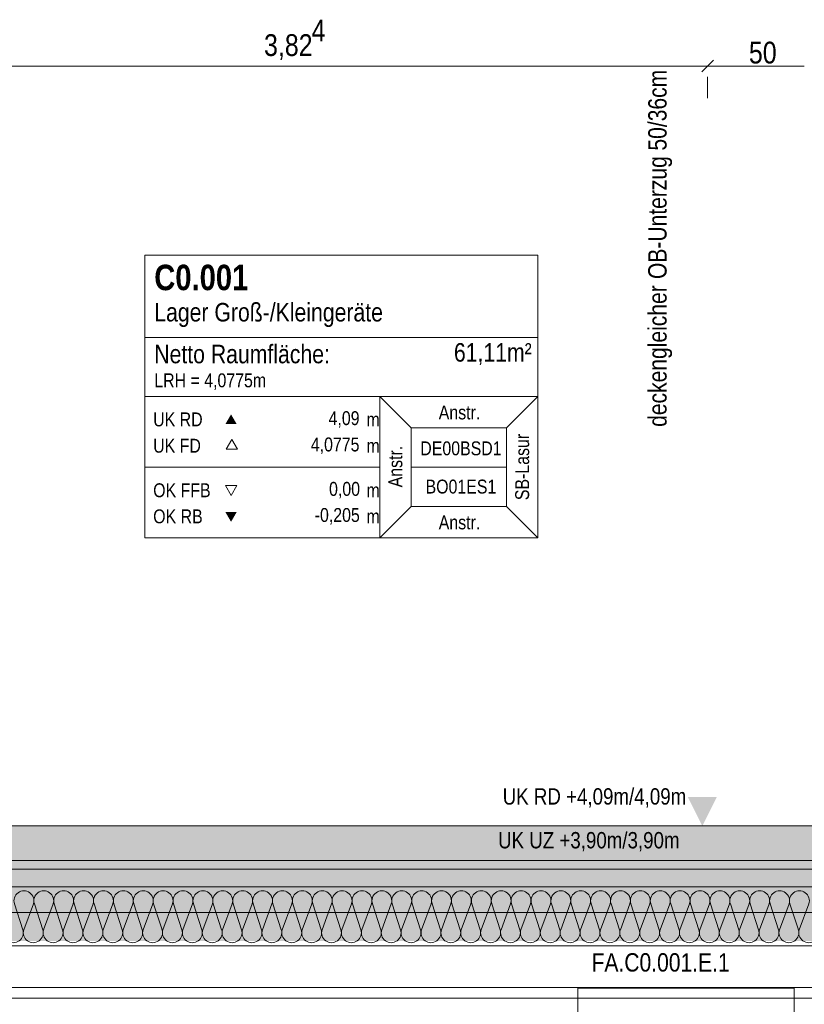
# Model space of a CAD drawing. Extents: x -500 to 300, y 62 to 1162.
# Tile 11 of 90: x -137 to -65, y 207 to 298. Entities that reach past the tile are written whole.
import ezdxf
from ezdxf.lldxf.tags import DXFTag

# ---------------------------------------------------------------- set-up
doc = ezdxf.new("R2010")
doc.units = 0
doc.layers.get('0').update_dxf_attribs({"lineweight": 13})
for name, color, linetype, lineweight, true_color in [('00_Beschriftung UZ', 3, 'Continuous', 35, 0x00ff00), ('30 -33 Aussenwände- 7 Fassade_ Elemente', 7, 'Continuous', 9, 0x00aacc), ('30 -35 Decken- 1 Konstruktion-Träger- Stahlbeton', 7, 'Continuous', 13, 0x33aa00), ('70 -72 Beschriftung- 1 Beschriftung allgemein', 7, 'Continuous', 9, 0xff6633), ('70 -75 Raumstempel- 1 Raumstempel', 7, 'Continuous', 25, 0xff6600), ('70 -76 Bemaßung- 2 Allgemein', 9, 'Continuous', 5, 0x808080), ('iwb_Schraffur_F90_feuerbestaendig', 1, 'Continuous', 13, 0xff0000), ('iwb_Schraffur_Unterzug', 7, 'Continuous', 5, 0xffffcc)]:
    doc.layers.add(name, color=color, linetype=linetype, lineweight=lineweight, true_color=true_color)
doc.layers.add('70 -71 Achsen- 1 Gebäudeachsen', color=7, linetype='STRICHPUNKT2-A06G93K98I', lineweight=18)
doc.layers.add('Keine-1', color=7, linetype='Continuous', lineweight=15)
doc.styles.get("Standard").update_dxf_attribs({"font": 'ARIALN.TTF'})
tags = doc.linetypes.add('fein_strichliert-A06G93KA8I', pattern=[4, 1, -2, 1]).pattern_tags.tags
tags[8:9] = [DXFTag(74, 4), DXFTag(75, 0), DXFTag(340, '0'), DXFTag(46, 0.0), DXFTag(50, 0.0), DXFTag(44, 0.0), DXFTag(45, 0.0)]
tags[6:7] = [DXFTag(74, 4), DXFTag(75, 0), DXFTag(340, '0'), DXFTag(46, 0.0), DXFTag(50, 0.0), DXFTag(44, 0.0), DXFTag(45, 0.0)]
tags[4:5] = [DXFTag(74, 4), DXFTag(75, 0), DXFTag(340, '0'), DXFTag(46, 0.0), DXFTag(50, 0.0), DXFTag(44, 0.0), DXFTag(45, 0.0)]
tags = doc.linetypes.add('STRICHPUNKT2-A06G93K98I', pattern=[12.7, 6.35, -3.175, 0, -3.175]).pattern_tags.tags
tags[10:11] = [DXFTag(74, 4), DXFTag(75, 0), DXFTag(340, '0'), DXFTag(46, 0.0), DXFTag(50, 0.0), DXFTag(44, 0.0), DXFTag(45, 0.0)]
tags[8:9] = [DXFTag(74, 4), DXFTag(75, 0), DXFTag(340, '0'), DXFTag(46, 0.0), DXFTag(50, 0.0), DXFTag(44, 0.0), DXFTag(45, 0.0)]
tags[6:7] = [DXFTag(74, 4), DXFTag(75, 0), DXFTag(340, '0'), DXFTag(46, 0.0), DXFTag(50, 0.0), DXFTag(44, 0.0), DXFTag(45, 0.0)]
tags[4:5] = [DXFTag(74, 4), DXFTag(75, 0), DXFTag(340, '0'), DXFTag(46, 0.0), DXFTag(50, 0.0), DXFTag(44, 0.0), DXFTag(45, 0.0)]

# ---------------------------------------------------------------- blocks, each defined once
blk = doc.blocks.new('Referenz-A06G93KB8I')
at = {"layer": '00_Beschriftung UZ', "color": 0, "linetype": 'Continuous', "lineweight": -2, "ltscale": 0.13}
for points in [[(-75.631, 226.124), (-74.299, 223.453), (-72.96, 226.122)], [(-75.631, 220.783), (-74.299, 223.453), (-72.96, 220.785)]]:
    blk.add_solid(points, dxfattribs=at)
at = {"layer": '30 -33 Aussenwände- 7 Fassade_ Elemente', "color": 0, "linetype": 'Continuous', "lineweight": -2, "ltscale": 0.13}
for p, q in [((-2.799, 220.253), (-145.799, 220.253)), ((-145.799, 217.813), (-2.799, 217.813)), ((-137.898, 216.253), (-137.127, 213.853)), ((-137.037, 213.853), (-136.15, 216.253)), ((-136.06, 216.253), (-135.289, 213.853)), ((-135.199, 213.853), (-134.311, 216.253)), ((-134.221, 216.253), (-133.45, 213.853)), ((-133.36, 213.853), (-132.473, 216.253)), ((-132.383, 216.253), (-131.611, 213.853)), ((-131.521, 213.853), (-130.634, 216.253)), ((-130.544, 216.253), (-129.773, 213.853)), ((-129.683, 213.853), (-128.796, 216.253)), ((-128.706, 216.253), (-127.934, 213.853)), ((-127.844, 213.853), (-126.957, 216.253)), ((-126.867, 216.253), (-126.096, 213.853)), ((-126.006, 213.853), (-125.119, 216.253)), ((-125.029, 216.253), (-124.257, 213.853)), ((-124.167, 213.853), (-123.28, 216.253)), ((-123.19, 216.253), (-122.419, 213.853)), ((-122.329, 213.853), (-121.442, 216.253)), ((-121.352, 216.253), (-120.58, 213.853)), ((-120.49, 213.853), (-119.603, 216.253)), ((-119.513, 216.253), (-118.742, 213.853)), ((-118.652, 213.853), (-117.765, 216.253)), ((-117.675, 216.253), (-116.903, 213.853)), ((-116.813, 213.853), (-115.926, 216.253)), ((-115.836, 216.253), (-115.065, 213.853)), ((-114.975, 213.853), (-114.088, 216.253)), ((-113.998, 216.253), (-113.226, 213.853)), ((-113.136, 213.853), (-112.249, 216.253)), ((-112.159, 216.253), (-111.388, 213.853)), ((-111.298, 213.853), (-110.41, 216.253)), ((-110.32, 216.253), (-109.549, 213.853)), ((-109.459, 213.853), (-108.572, 216.253)), ((-108.482, 216.253), (-107.711, 213.853)), ((-107.621, 213.853), (-106.733, 216.253)), ((-106.643, 216.253), (-105.872, 213.853)), ((-105.782, 213.853), (-104.895, 216.253)), ((-104.805, 216.253), (-104.034, 213.853)), ((-103.944, 213.853), (-103.056, 216.253)), ((-102.966, 216.253), (-102.195, 213.853)), ((-102.105, 213.853), (-101.218, 216.253)), ((-101.128, 216.253), (-100.357, 213.853)), ((-100.267, 213.853), (-99.379, 216.253)), ((-99.289, 216.253), (-98.518, 213.853)), ((-98.428, 213.853), (-97.541, 216.253)), ((-97.451, 216.253), (-96.679, 213.853)), ((-96.589, 213.853), (-95.702, 216.253)), ((-95.612, 216.253), (-94.841, 213.853)), ((-94.751, 213.853), (-93.864, 216.253)), ((-93.774, 216.253), (-93.002, 213.853)), ((-92.912, 213.853), (-92.025, 216.253)), ((-91.935, 216.253), (-91.164, 213.853)), ((-91.074, 213.853), (-90.187, 216.253)), ((-90.097, 216.253), (-89.325, 213.853)), ((-89.235, 213.853), (-88.348, 216.253)), ((-88.258, 216.253), (-87.487, 213.853)), ((-87.397, 213.853), (-86.51, 216.253)), ((-86.42, 216.253), (-85.648, 213.853)), ((-85.558, 213.853), (-84.671, 216.253)), ((-84.581, 216.253), (-83.81, 213.853)), ((-83.72, 213.853), (-82.833, 216.253)), ((-82.743, 216.253), (-81.971, 213.853)), ((-81.881, 213.853), (-80.994, 216.253)), ((-80.904, 216.253), (-80.133, 213.853)), ((-80.043, 213.853), (-79.156, 216.253)), ((-79.066, 216.253), (-78.294, 213.853)), ((-78.204, 213.853), (-77.317, 216.253)), ((-77.227, 216.253), (-76.456, 213.853)), ((-76.366, 213.853), (-75.478, 216.253)), ((-75.388, 216.253), (-74.617, 213.853)), ((-74.527, 213.853), (-73.64, 216.253)), ((-73.55, 216.253), (-72.779, 213.853)), ((-72.689, 213.853), (-71.801, 216.253)), ((-71.711, 216.253), (-70.94, 213.853)), ((-70.85, 213.853), (-69.963, 216.253)), ((-69.873, 216.253), (-69.102, 213.853)), ((-69.012, 213.853), (-68.124, 216.253)), ((-68.034, 216.253), (-67.263, 213.853)), ((-67.173, 213.853), (-66.286, 216.253)), ((-66.196, 216.253), (-65.424, 213.853)), ((-65.334, 213.853), (-64.447, 216.253)), ((1.701, 212.353), (-150.299, 212.353)), ((-145.299, 212.353), (-3.299, 212.353)), ((-3.299, 208.513), (-145.299, 208.513)), ((-148.899, 207.513), (0.301, 207.513))]:
    blk.add_line(p, q, dxfattribs=at)
for centre, major_axis, end_param in [((-137.024, 216.535), (0.874, -0.282), 3.764652), ((-135.186, 216.535), (0.874, -0.282), 3.764652), ((-133.347, 216.535), (0.874, -0.282), 3.764652), ((-131.509, 216.535), (0.874, -0.282), 3.764652), ((-129.67, 216.535), (0.874, -0.282), 3.764652), ((-127.831, 216.535), (0.874, -0.282), 3.764652), ((-125.993, 216.535), (0.874, -0.282), 3.764652), ((-124.154, 216.535), (0.874, -0.282), 3.764652), ((-122.316, 216.535), (0.874, -0.282), 3.764652), ((-120.477, 216.535), (0.874, -0.282), 3.764652), ((-118.639, 216.535), (0.874, -0.282), 3.764652), ((-116.8, 216.535), (0.874, -0.282), 3.764652), ((-114.962, 216.535), (0.874, -0.282), 3.764652), ((-113.123, 216.535), (0.874, -0.282), 3.764652), ((-111.285, 216.535), (0.874, -0.282), 3.764652), ((-109.446, 216.535), (0.874, -0.282), 3.764652), ((-107.608, 216.535), (0.874, -0.282), 3.764652), ((-105.769, 216.535), (0.874, -0.282), 3.764652), ((-103.931, 216.535), (0.874, -0.282), 3.764652), ((-102.092, 216.535), (0.874, -0.282), 3.764652), ((-100.254, 216.535), (0.874, -0.282), 3.764652), ((-98.415, 216.535), (0.874, -0.282), 3.764652), ((-96.577, 216.535), (0.874, -0.282), 3.764652), ((-94.738, 216.535), (0.874, -0.282), 3.764652), ((-92.899, 216.535), (0.874, -0.282), 3.764652), ((-91.061, 216.535), (0.874, -0.282), 3.764652), ((-89.222, 216.535), (0.874, -0.282), 3.764652), ((-87.384, 216.535), (0.874, -0.282), 3.764652), ((-85.545, 216.535), (0.874, -0.282), 3.764652), ((-83.707, 216.535), (0.874, -0.282), 3.764652), ((-81.868, 216.535), (0.874, -0.282), 3.764652), ((-80.03, 216.535), (0.874, -0.282), 3.764652), ((-78.191, 216.535), (0.874, -0.282), 3.764652), ((-76.353, 216.535), (0.874, -0.282), 3.764652), ((-74.514, 216.535), (0.874, -0.282), 3.764652), ((-72.676, 216.535), (0.874, -0.282), 3.764652), ((-70.837, 216.535), (0.874, -0.282), 3.764652), ((-68.999, 216.535), (0.874, -0.282), 3.764652), ((-67.16, 216.535), (0.874, -0.282), 3.764652), ((-65.322, 216.535), (0.874, -0.282), 3.764652), ((-138.001, 213.572), (-0.874, 0.282), 3.765224), ((-136.163, 213.572), (-0.874, 0.282), 3.765224), ((-134.324, 213.572), (-0.874, 0.282), 3.765224), ((-132.486, 213.572), (-0.874, 0.282), 3.765224), ((-130.647, 213.572), (-0.874, 0.282), 3.765224), ((-128.809, 213.572), (-0.874, 0.282), 3.765224), ((-126.97, 213.572), (-0.874, 0.282), 3.765224), ((-125.132, 213.572), (-0.874, 0.282), 3.765224), ((-123.293, 213.572), (-0.874, 0.282), 3.765224), ((-121.455, 213.572), (-0.874, 0.282), 3.765224), ((-119.616, 213.572), (-0.874, 0.282), 3.765224), ((-117.778, 213.572), (-0.874, 0.282), 3.765224), ((-115.939, 213.572), (-0.874, 0.282), 3.765224), ((-114.1, 213.572), (-0.874, 0.282), 3.765224), ((-112.262, 213.572), (-0.874, 0.282), 3.765224), ((-110.423, 213.572), (-0.874, 0.282), 3.765224), ((-108.585, 213.572), (-0.874, 0.282), 3.765224), ((-106.746, 213.572), (-0.874, 0.282), 3.765224), ((-104.908, 213.572), (-0.874, 0.282), 3.765224), ((-103.069, 213.572), (-0.874, 0.282), 3.765224), ((-101.231, 213.572), (-0.874, 0.282), 3.765224), ((-99.392, 213.572), (-0.874, 0.282), 3.765224), ((-97.554, 213.572), (-0.874, 0.282), 3.765224), ((-95.715, 213.572), (-0.874, 0.282), 3.765224), ((-93.877, 213.572), (-0.874, 0.282), 3.765224), ((-92.038, 213.572), (-0.874, 0.282), 3.765224), ((-90.2, 213.572), (-0.874, 0.282), 3.765224), ((-88.361, 213.572), (-0.874, 0.282), 3.765224), ((-86.523, 213.572), (-0.874, 0.282), 3.765224), ((-84.684, 213.572), (-0.874, 0.282), 3.765224), ((-82.846, 213.572), (-0.874, 0.282), 3.765224), ((-81.007, 213.572), (-0.874, 0.282), 3.765224), ((-79.168, 213.572), (-0.874, 0.282), 3.765224), ((-77.33, 213.572), (-0.874, 0.282), 3.765224), ((-75.491, 213.572), (-0.874, 0.282), 3.765224), ((-73.653, 213.572), (-0.874, 0.282), 3.765224), ((-71.814, 213.572), (-0.874, 0.282), 3.765224), ((-69.976, 213.572), (-0.874, 0.282), 3.765224), ((-68.137, 213.572), (-0.874, 0.282), 3.765224), ((-66.299, 213.572), (-0.874, 0.282), 3.765224), ((-64.46, 213.572), (-0.874, 0.282), 3.765224)]:
    blk.add_ellipse(centre, major_axis=major_axis, ratio=1, start_param=0, end_param=end_param, dxfattribs=at)
at = {"layer": '30 -35 Decken- 1 Konstruktion-Träger- Stahlbeton', "color": 0, "linetype": 'fein_strichliert-A06G93KA8I', "lineweight": -2, "ltscale": 0.13}
for p, q in [((-298.299, 223.453), (-2.299, 223.453)), ((-298.299, 215.453), (-2.299, 215.453))]:
    blk.add_line(p, q, dxfattribs=at)
at = {"layer": '70 -71 Achsen- 1 Gebäudeachsen', "color": 0, "linetype": 'STRICHPUNKT2-A06G93K98I', "lineweight": -2, "ltscale": 0.13}
blk.add_line((-387.239, 219.453), (76.501, 219.453), dxfattribs=at)
at = {"layer": '70 -75 Raumstempel- 1 Raumstempel', "color": 0, "lineweight": -2}
for p, q in [((-125.839, 276.233), (-125.839, 250.093)), ((-89.515, 276.233), (-125.839, 276.233)), ((-89.515, 250.093), (-89.515, 276.233)), ((-89.515, 268.637), (-125.839, 268.637)), ((-125.839, 263.163), (-104.11, 263.163)), ((-101.226, 260.266), (-104.11, 263.163)), ((-89.515, 263.163), (-104.11, 263.163)), ((-104.11, 263.163), (-104.11, 250.093)), ((-92.398, 260.266), (-89.515, 263.163)), ((-101.226, 252.99), (-101.226, 260.266)), ((-101.226, 260.266), (-92.398, 260.266)), ((-92.398, 252.99), (-92.398, 260.266)), ((-117.801, 259.202), (-118.324, 258.296)), ((-117.278, 258.296), (-117.801, 259.202)), ((-118.324, 258.296), (-117.278, 258.296)), ((-125.839, 256.628), (-104.11, 256.628)), ((-92.398, 256.628), (-101.226, 256.628)), ((-117.873, 254.023), (-118.396, 254.929)), ((-118.396, 254.929), (-117.35, 254.929)), ((-117.35, 254.929), (-117.873, 254.023)), ((-101.226, 252.99), (-104.11, 250.093)), ((-101.226, 252.99), (-92.398, 252.99)), ((-92.398, 252.99), (-89.515, 250.093)), ((-89.515, 250.093), (-125.839, 250.093))]:
    blk.add_line(p, q, dxfattribs=at)
for points in [[(-117.35, 260.618), (-117.873, 261.524), (-118.396, 260.618)], [(-117.35, 252.487), (-117.873, 251.581), (-118.396, 252.487)]]:
    blk.add_solid(points, dxfattribs=at)
at = {"layer": '70 -76 Bemaßung- 2 Allgemein', "color": 0, "linetype": 'Continuous', "lineweight": -2, "ltscale": 0.13}
for p, q in [((-73.281, 294.265), (-74.343, 293.204)), ((-74.343, 293.204), (-73.281, 294.265)), ((-74.872, 293.735), (-149.238, 293.735)), ((-72.812, 293.735), (-74.872, 293.735)), ((-74.812, 293.735), (-72.752, 293.735)), ((-64.872, 293.735), (-72.752, 293.735)), ((-73.812, 290.774), (-73.812, 292.735)), ((-73.812, 290.774), (-73.812, 292.735))]:
    blk.add_line(p, q, dxfattribs=at)
at = {"layer": 'Keine-1', "color": 0, "linetype": 'fein_strichliert-A06G93KA8I', "lineweight": -2, "ltscale": 0.13}
for p, q in [((-85.797, 208.453), (-65.797, 208.453)), ((-85.797, 146.453), (-85.797, 208.453)), ((-65.797, 208.453), (-65.797, 146.453))]:
    blk.add_line(p, q, dxfattribs=at)
at = {"layer": '00_Beschriftung UZ', "color": 0, "linetype": 'ByBlock', "lineweight": -2, "ltscale": 0.13, "char_height": 1.51033, "attachment_point": 1}
for s, insert in [('{\\fArial Narrow;UK RD +4,09m/4,09m}', (-92.758, 226.939)), ('{\\fArial Narrow;UK UZ +3,90m/3,90m}', (-93.185, 222.891))]:
    blk.add_mtext(s, dxfattribs=dict(at, insert=insert))
at = {"layer": '70 -72 Beschriftung- 1 Beschriftung allgemein', "color": 0, "linetype": 'Continuous', "lineweight": -2, "ltscale": 0.13, "char_height": 1.7, "attachment_point": 1, "rotation": 90}
for s, insert in [('{\\fArial Narrow;50/36cm}', (-79.304, 285.918)), ('{\\fArial Narrow;OB-Unterzug}', (-79.304, 274.036)), ('{\\fArial Narrow;deckengleicher}', (-79.304, 260.363))]:
    blk.add_mtext(s, dxfattribs=dict(at, insert=insert))
at = {"layer": '70 -72 Beschriftung- 1 Beschriftung allgemein', "color": 0, "linetype": 'Continuous', "lineweight": -2, "ltscale": 0.13, "insert": (-84.543, 211.687), "char_height": 1.7, "attachment_point": 1}
blk.add_mtext('{\\fArial Narrow;FA.C0.001.E.1}', dxfattribs=at)
at = {"layer": '70 -75 Raumstempel- 1 Raumstempel', "color": 0, "linetype": 'Continuous', "lineweight": -2, "ltscale": 0.13, "attachment_point": 1}
for s, insert, char_height, rotation in [('{\\fArial Narrow|b1|i0;C0.001}', (-124.972, 275.361), 2.3536, 0), ('{\\fArial Narrow;Lager Groß-/Kleingeräte}', (-124.972, 271.825), 1.71171, 0), ('{\\fArial Narrow;Netto Raumfläche:}', (-124.972, 267.958), 1.71171, 0), ('{\\fArial Narrow;61,11m²}', (-97.267, 268.109), 1.71171, 0), ('{\\fArial Narrow;LRH = 4,0775m}', (-124.972, 265.31), 1.28378, 0), ('{\\fArial Narrow;Anstr.}', (-98.671, 262.34), 1.28378, 0), ('{\\fArial Narrow;UK RD}', (-125.073, 261.698), 1.28378, 0), ('{\\fArial Narrow;4,09}', (-108.857, 261.813), 1.28378, 0), ('{\\fArial Narrow;m}', (-105.353, 261.687), 1.28378, 0), ('{\\fArial Narrow;SB-Lasur}', (-91.6, 253.588), 1.28378, 90), ('{\\fArial Narrow;UK FD}', (-125.073, 259.264), 1.28378, 0), ('{\\fArial Narrow;4,0775}', (-110.498, 259.379), 1.28378, 0), ('{\\fArial Narrow;m}', (-105.353, 259.254), 1.28378, 0), ('{\\fArial Narrow;Anstr.}', (-103.322, 254.769), 1.28378, 90), ('{\\fArial Narrow;DE00BSD1}', (-100.377, 259.021), 1.28378, 0), ('{\\fArial Narrow;OK FFB}', (-125.073, 255.144), 1.28378, 0), ('{\\fArial Narrow;0,00}', (-108.811, 255.27), 1.28378, 0), ('{\\fArial Narrow;BO01ES1}', (-99.89, 255.485), 1.28378, 0), ('{\\fArial Narrow;m}', (-105.353, 255.144), 1.28378, 0), ('{\\fArial Narrow;OK RB}', (-125.073, 252.73), 1.28378, 0), ('{\\fArial Narrow;-0,205}', (-110.139, 252.856), 1.28378, 0), ('{\\fArial Narrow;m}', (-105.353, 252.73), 1.28378, 0), ('{\\fArial Narrow;Anstr.}', (-98.671, 252.172), 1.28378, 0)]:
    blk.add_mtext(s, dxfattribs=dict(at, insert=insert, char_height=char_height, rotation=rotation))
at = {"layer": '70 -76 Bemaßung- 2 Allgemein', "color": 0, "linetype": 'Continuous', "lineweight": -2, "ltscale": 0.13, "char_height": 2.01377, "attachment_point": 1}
for s, insert in [('{\\fArial Narrow;4}', (-110.427, 298.023)), ('{\\fArial Narrow;3,82}', (-114.825, 296.681)), ('{\\fArial Narrow;50}', (-69.994, 295.986))]:
    blk.add_mtext(s, dxfattribs=dict(at, insert=insert))
blk = doc.blocks.new('Referenz-A06G93KD8I')
at = {"layer": 'iwb_Schraffur_Unterzug', "linetype": 'Continuous', "ltscale": 0.13}
blk.add_hatch(color=256, dxfattribs=at).paths.add_polyline_path([(-298.298, 219.453), (-298.298, 223.453), (-2.298, 223.453), (-2.298, 215.453), (-298.298, 215.453)])
at = {"layer": 'iwb_Schraffur_F90_feuerbestaendig', "linetype": 'Continuous', "ltscale": 0.13}
blk.add_solid([(-309.397, 217.813), (-0.798, 217.813), (-309.397, 212.828), (-0.798, 212.828)], dxfattribs=at)

msp = doc.modelspace()

# ---------------------------------------------------------------- block references
at = {"color": 8, "lineweight": 13, "ltscale": 0.13, "true_color": 0x808080}
msp.add_blockref('Referenz-A06G93KB8I', (0, 0), dxfattribs=at)
at = {"color": 8, "lineweight": 25, "ltscale": 0.25, "true_color": 0x808080}
msp.add_blockref('Referenz-A06G93KD8I', (0, 0), dxfattribs=at)

doc.saveas('drawing.dxf')
